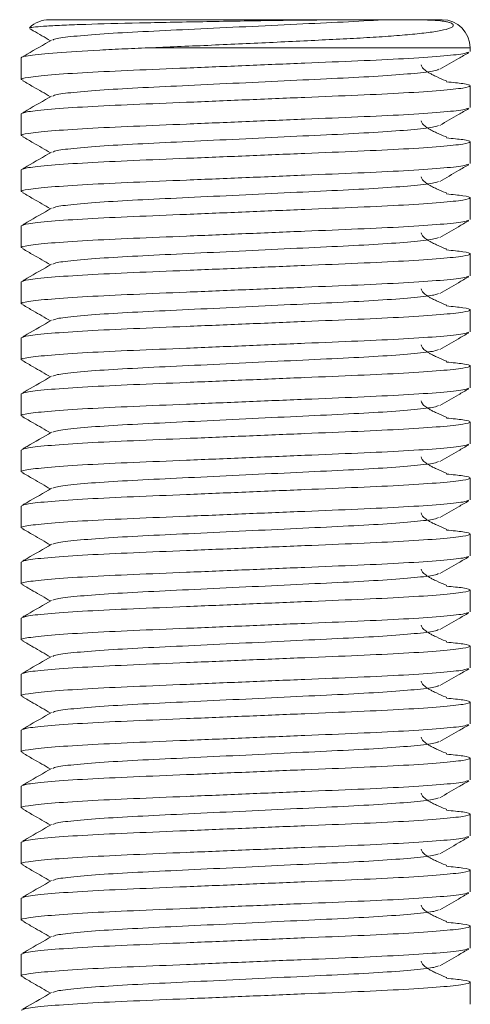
# Model space of a CAD drawing. Header units: millimetres. Extents: x 8 to 270, y 10 to 208.
# Tile 6 of 14: x 107.22 to 110.43, y 122.24 to 129.27. Entities that reach past the tile are written whole.
import ezdxf

# ---------------------------------------------------------------- set-up
doc = ezdxf.new("R2010")
doc.units = ezdxf.units.MM

msp = doc.modelspace()

# ---------------------------------------------------------------- linework, layer by layer
at = {"color": 7, "linetype": 'Continuous', "lineweight": 15}
for p, q in [((107.4311, 129.2661), (109.7161, 129.2661)), ((109.9258, 129.2661), (110.2311, 129.2661)), ((110.4311, 129.0386), (110.4311, 129.0661)), ((107.2311, 128.9939), (107.2311, 128.8386)), ((110.4311, 128.6386), (110.4311, 128.7939)), ((107.2311, 128.5939), (107.2311, 128.4386)), ((110.4311, 128.2386), (110.4311, 128.3939)), ((107.2311, 128.1939), (107.2311, 128.0386)), ((110.4311, 127.8386), (110.4311, 127.9939)), ((107.2311, 127.7939), (107.2311, 127.6386)), ((110.4311, 127.4386), (110.4311, 127.5939)), ((107.2311, 127.3939), (107.2311, 127.2386)), ((110.4311, 127.0386), (110.4311, 127.1939)), ((107.2311, 126.9939), (107.2311, 126.8386)), ((110.4311, 126.6386), (110.4311, 126.7939)), ((107.2311, 126.5939), (107.2311, 126.4386)), ((110.4311, 126.2386), (110.4311, 126.3939)), ((107.2311, 126.1939), (107.2311, 126.0386)), ((110.4311, 125.8386), (110.4311, 125.9939)), ((107.2311, 125.7939), (107.2311, 125.6386)), ((110.4311, 125.4386), (110.4311, 125.5939)), ((107.2311, 125.3939), (107.2311, 125.2386)), ((110.4311, 125.0386), (110.4311, 125.1939)), ((107.2311, 124.9939), (107.2311, 124.8386)), ((110.4311, 124.6386), (110.4311, 124.7939)), ((107.2311, 124.5939), (107.2311, 124.4386)), ((110.4311, 124.2386), (110.4311, 124.3939)), ((107.2311, 124.1939), (107.2311, 124.0386)), ((110.4311, 123.8386), (110.4311, 123.9939)), ((107.2311, 123.7939), (107.2311, 123.6386)), ((110.4311, 123.4386), (110.4311, 123.5939)), ((107.2311, 123.3939), (107.2311, 123.2386)), ((110.4311, 123.0386), (110.4311, 123.1939)), ((107.2311, 122.9939), (107.2311, 122.8386)), ((110.4311, 122.6386), (110.4311, 122.7939)), ((107.2311, 122.5939), (107.2311, 122.4386)), ((110.4311, 122.2386), (110.4311, 122.3939))]:
    msp.add_line(p, q, dxfattribs=at)
at = {"color": 8, "linetype": 'Continuous', "lineweight": 15}
msp.add_line((110.4311, 129.0661), (108.1641, 129.0661), dxfattribs=at)
at = {"color": 7, "linetype": 'Continuous', "lineweight": 15}
for centre, start, end in [((107.4311, 129.0661), 90, 134.66033), ((110.2311, 129.0661), 0, 90)]:
    msp.add_arc(centre, 0.2, start, end, dxfattribs=at)
for points, knots in [([(109.7161, 129.2661), (109.6094, 129.2657), (109.3961, 129.2649), (108.9789, 129.2598), (108.5197, 129.252), (108.0592, 129.2432), (107.7345, 129.2349), (107.5299, 129.2269), (107.4082, 129.2205), (107.3277, 129.214), (107.2893, 129.2091), (107.2918, 129.2064), (107.2924, 129.2057)], [0, 0, 0, 0, 0.121331, 0.242456, 0.384444, 0.527695, 0.672447, 0.747211, 0.824143, 0.898902, 0.975815, 1, 1, 1, 1]), ([(107.292, 129.2014), (107.3002, 129.1967), (107.3493, 129.1684), (107.3983, 129.1399), (107.4393, 129.1162)], [0, 0, 0, 0, 0.1655248, 1, 1, 1, 1]), ([(109.8196, 129.2661), (109.8158, 129.2658), (109.7284, 129.2601), (109.5327, 129.2496), (109.1967, 129.2339), (108.8311, 129.2162), (108.4656, 129.1986), (108.1295, 129.1829), (107.8393, 129.1672), (107.6168, 129.1496), (107.4806, 129.1335), (107.4633, 129.1245), (107.4562, 129.1208)], [0, 0, 0, 0, 0.005121, 0.117504, 0.229887, 0.346253, 0.462618, 0.575001, 0.687385, 0.80375, 0.920115, 1, 1, 1, 1]), ([(108.1641, 129.0661), (108.2317, 129.0689), (108.3009, 129.0718), (108.4423, 129.0779), (108.5149, 129.081), (108.7346, 129.0907), (108.8812, 129.0973), (109.1012, 129.1077), (109.1741, 129.1112), (109.3154, 129.1181), (109.3844, 129.1216), (109.519, 129.1285), (109.585, 129.1319), (109.7104, 129.1388), (109.77, 129.1424), (109.8825, 129.1502), (109.9358, 129.1543), (110.0331, 129.163), (110.0773, 129.1676), (110.1568, 129.1773), (110.192, 129.1826), (110.2508, 129.1939), (110.2747, 129.2), (110.2997, 129.211), (110.3063, 129.215), (110.3112, 129.2225), (110.3123, 129.2252), (110.3104, 129.23), (110.3098, 129.2311), (110.3078, 129.2336), (110.3066, 129.2351), (110.3021, 129.2383), (110.3, 129.2395), (110.2959, 129.2417), (110.294, 129.2426), (110.2889, 129.2447), (110.2861, 129.2457), (110.2728, 129.25), (110.2647, 129.2516), (110.2481, 129.2546), (110.24, 129.2557), (110.2156, 129.2587), (110.199, 129.26), (110.1465, 129.2633), (110.1081, 129.2644), (110.0231, 129.2658), (109.9766, 129.2661), (109.9258, 129.2661)], [0, 0, 0, 0, 0.0625, 0.0625, 0.125, 0.125, 0.25, 0.25, 0.3125, 0.3125, 0.375, 0.375, 0.4375, 0.4375, 0.5, 0.5, 0.5625, 0.5625, 0.625, 0.625, 0.6875, 0.6875, 0.75, 0.75, 0.78125, 0.78125, 0.796875, 0.796875, 0.800781, 0.800781, 0.804688, 0.804688, 0.806641, 0.806641, 0.808594, 0.808594, 0.8125, 0.8125, 0.828125, 0.828125, 0.84375, 0.84375, 0.875, 0.875, 0.9375, 0.9375, 1, 1, 1, 1]), ([(108.1641, 129.0661), (108.1303, 129.0647), (108.0972, 129.0633), (108.0329, 129.0606), (108.0016, 129.0593), (107.9084, 129.0552), (107.848, 129.0524), (107.6752, 129.0434), (107.5714, 129.037), (107.4022, 129.024), (107.3369, 129.0175), (107.2514, 129.005), (107.2311, 128.9991), (107.2311, 128.9939)], [0, 0, 0, 0, 0.0625, 0.0625, 0.125, 0.125, 0.25, 0.25, 0.5, 0.5, 0.75, 0.75, 1, 1, 1, 1]), ([(107.4469, 129.1207), (107.3891, 129.0871), (107.3208, 129.0476), (107.2525, 129.0081), (107.2421, 129.0021)], [0, 0, 0, 0, 0.847733, 1, 1, 1, 1]), ([(110.4189, 129.0349), (110.4103, 129.0309), (110.3902, 129.0216), (110.231, 129.0052), (109.9743, 128.9876), (109.6398, 128.9719), (109.2525, 128.9562), (108.8311, 128.9386), (108.4098, 128.9209), (108.0222, 128.9052), (107.6889, 128.8895), (107.4275, 128.8719), (107.2726, 128.8542), (107.2133, 128.8425), (107.2394, 128.8358), (107.2448, 128.8345)], [0, 0, 0, 0, 0.0627683, 0.1473532, 0.231938, 0.3136314, 0.3953248, 0.4799097, 0.5644945, 0.6461879, 0.7278813, 0.8124662, 0.897051, 0.9787444, 1, 1, 1, 1]), ([(110.2153, 128.9118), (110.2594, 128.9374), (110.328, 128.9771), (110.3966, 129.0168), (110.4212, 129.031)], [0, 0, 0, 0, 0.642507, 1, 1, 1, 1]), ([(110.2657, 128.8271), (110.2621, 128.8285), (110.2394, 128.8374), (110.2042, 128.8526), (110.1653, 128.8716), (110.1421, 128.8842), (110.1227, 128.8964), (110.1073, 128.9078), (110.0962, 128.9183), (110.0853, 128.9322), (110.0839, 128.9394), (110.083, 128.9444)], [0, 0, 0, 0, 0.045172, 0.291315, 0.388118, 0.471827, 0.547519, 0.621378, 0.699539, 0.786839, 1, 1, 1, 1]), ([(110.2065, 128.9118), (110.1994, 128.9081), (110.182, 128.899), (110.0455, 128.8829), (109.8229, 128.8652), (109.5327, 128.8496), (109.1967, 128.8339), (108.8311, 128.8162), (108.4656, 128.7986), (108.1295, 128.7829), (107.8393, 128.7672), (107.6168, 128.7496), (107.4806, 128.7335), (107.4633, 128.7245), (107.4562, 128.7208)], [0, 0, 0, 0, 0.0620247, 0.1509355, 0.2398463, 0.3257146, 0.411583, 0.5004938, 0.5894045, 0.6752729, 0.7611412, 0.850052, 0.9389628, 1, 1, 1, 1]), ([(107.2311, 128.5939), (107.2414, 128.5991), (107.2623, 128.6096), (107.4303, 128.6272), (107.6882, 128.6449), (108.0223, 128.6606), (108.4098, 128.6762), (108.8311, 128.6939), (109.2524, 128.7115), (109.64, 128.7272), (109.9737, 128.7429), (110.2331, 128.7606), (110.3956, 128.7782), (110.4467, 128.7939), (110.4075, 128.808), (110.3062, 128.818), (110.2631, 128.8222)], [0, 0, 0, 0, 0.071679, 0.145895, 0.22011, 0.291789, 0.363468, 0.437684, 0.5119, 0.583579, 0.655258, 0.729473, 0.803689, 0.875368, 0.947047, 1, 1, 1, 1]), ([(107.2424, 128.8302), (107.267, 128.8159), (107.3327, 128.7779), (107.3983, 128.7399), (107.4393, 128.7162)], [0, 0, 0, 0, 0.376089, 1, 1, 1, 1]), ([(107.4469, 128.7207), (107.3891, 128.6871), (107.3208, 128.6476), (107.2525, 128.6081), (107.2421, 128.6021)], [0, 0, 0, 0, 0.847733, 1, 1, 1, 1]), ([(110.4189, 128.6349), (110.4103, 128.6309), (110.3902, 128.6216), (110.231, 128.6052), (109.9743, 128.5876), (109.6398, 128.5719), (109.2525, 128.5562), (108.8311, 128.5386), (108.4098, 128.5209), (108.0222, 128.5052), (107.6889, 128.4895), (107.4275, 128.4719), (107.2726, 128.4542), (107.2133, 128.4425), (107.2394, 128.4358), (107.2448, 128.4345)], [0, 0, 0, 0, 0.062768, 0.147353, 0.231938, 0.313631, 0.395325, 0.47991, 0.564494, 0.646188, 0.727881, 0.812466, 0.897051, 0.978744, 1, 1, 1, 1]), ([(110.2153, 128.5118), (110.2594, 128.5374), (110.328, 128.5771), (110.3966, 128.6168), (110.4212, 128.631)], [0, 0, 0, 0, 0.642507, 1, 1, 1, 1]), ([(110.2065, 128.5118), (110.1994, 128.5081), (110.182, 128.499), (110.0455, 128.4829), (109.8229, 128.4652), (109.5327, 128.4496), (109.1967, 128.4339), (108.8311, 128.4162), (108.4656, 128.3986), (108.1295, 128.3829), (107.8393, 128.3672), (107.6168, 128.3496), (107.4806, 128.3335), (107.4633, 128.3245), (107.4562, 128.3208)], [0, 0, 0, 0, 0.062025, 0.150936, 0.239846, 0.325715, 0.411583, 0.500494, 0.589405, 0.675273, 0.761141, 0.850052, 0.938963, 1, 1, 1, 1]), ([(110.2657, 128.4271), (110.2621, 128.4285), (110.2394, 128.4374), (110.2042, 128.4526), (110.1653, 128.4716), (110.1421, 128.4842), (110.1227, 128.4964), (110.1073, 128.5078), (110.0962, 128.5183), (110.0853, 128.5322), (110.0839, 128.5394), (110.083, 128.5444)], [0, 0, 0, 0, 0.045172, 0.291315, 0.388118, 0.471827, 0.547519, 0.621378, 0.699539, 0.786839, 1, 1, 1, 1]), ([(107.2424, 128.4302), (107.267, 128.4159), (107.3327, 128.3779), (107.3983, 128.3399), (107.4393, 128.3162)], [0, 0, 0, 0, 0.376089, 1, 1, 1, 1]), ([(107.2311, 128.1939), (107.2414, 128.1991), (107.2623, 128.2096), (107.4303, 128.2272), (107.6882, 128.2449), (108.0223, 128.2606), (108.4098, 128.2762), (108.8311, 128.2939), (109.2524, 128.3115), (109.64, 128.3272), (109.9737, 128.3429), (110.2331, 128.3606), (110.3956, 128.3782), (110.4467, 128.3939), (110.4075, 128.408), (110.3062, 128.418), (110.2631, 128.4222)], [0, 0, 0, 0, 0.071679, 0.145895, 0.22011, 0.291789, 0.363468, 0.437684, 0.5119, 0.583579, 0.655258, 0.729473, 0.803689, 0.875368, 0.947047, 1, 1, 1, 1]), ([(107.4469, 128.3207), (107.3891, 128.2871), (107.3208, 128.2476), (107.2525, 128.2081), (107.2421, 128.2021)], [0, 0, 0, 0, 0.847733, 1, 1, 1, 1]), ([(110.4189, 128.2349), (110.4103, 128.2309), (110.3902, 128.2216), (110.231, 128.2052), (109.9743, 128.1876), (109.6398, 128.1719), (109.2525, 128.1562), (108.8311, 128.1386), (108.4098, 128.1209), (108.0222, 128.1052), (107.6889, 128.0895), (107.4275, 128.0719), (107.2726, 128.0542), (107.2133, 128.0425), (107.2394, 128.0358), (107.2448, 128.0345)], [0, 0, 0, 0, 0.062768, 0.147353, 0.231938, 0.313631, 0.395325, 0.47991, 0.564494, 0.646188, 0.727881, 0.812466, 0.897051, 0.978744, 1, 1, 1, 1]), ([(110.2153, 128.1118), (110.2594, 128.1374), (110.328, 128.1771), (110.3966, 128.2168), (110.4212, 128.231)], [0, 0, 0, 0, 0.642507, 1, 1, 1, 1]), ([(110.2065, 128.1118), (110.1994, 128.1081), (110.182, 128.099), (110.0455, 128.0829), (109.8229, 128.0652), (109.5327, 128.0496), (109.1967, 128.0339), (108.8311, 128.0162), (108.4656, 127.9986), (108.1295, 127.9829), (107.8393, 127.9672), (107.6168, 127.9496), (107.4806, 127.9335), (107.4633, 127.9245), (107.4562, 127.9208)], [0, 0, 0, 0, 0.062025, 0.150936, 0.239846, 0.325715, 0.411583, 0.500494, 0.589405, 0.675273, 0.761141, 0.850052, 0.938963, 1, 1, 1, 1]), ([(110.2657, 128.0271), (110.2621, 128.0285), (110.2394, 128.0374), (110.2042, 128.0526), (110.1653, 128.0716), (110.1421, 128.0842), (110.1227, 128.0964), (110.1073, 128.1078), (110.0962, 128.1183), (110.0853, 128.1322), (110.0839, 128.1394), (110.083, 128.1444)], [0, 0, 0, 0, 0.045172, 0.291315, 0.388118, 0.471827, 0.547519, 0.621378, 0.699539, 0.786839, 1, 1, 1, 1]), ([(107.2311, 127.7939), (107.2414, 127.7991), (107.2623, 127.8096), (107.4303, 127.8272), (107.6882, 127.8449), (108.0223, 127.8606), (108.4098, 127.8762), (108.8311, 127.8939), (109.2524, 127.9115), (109.64, 127.9272), (109.9737, 127.9429), (110.2331, 127.9606), (110.3956, 127.9782), (110.4467, 127.9939), (110.4075, 128.008), (110.3062, 128.018), (110.2631, 128.0222)], [0, 0, 0, 0, 0.071679, 0.145895, 0.22011, 0.291789, 0.363468, 0.437684, 0.5119, 0.583579, 0.655258, 0.729473, 0.803689, 0.875368, 0.947047, 1, 1, 1, 1]), ([(107.2424, 128.0302), (107.267, 128.0159), (107.3327, 127.9779), (107.3983, 127.9399), (107.4393, 127.9162)], [0, 0, 0, 0, 0.376089, 1, 1, 1, 1]), ([(107.4469, 127.9207), (107.3891, 127.8871), (107.3208, 127.8476), (107.2525, 127.8081), (107.2421, 127.8021)], [0, 0, 0, 0, 0.847733, 1, 1, 1, 1]), ([(110.4189, 127.8349), (110.4103, 127.8309), (110.3902, 127.8216), (110.231, 127.8052), (109.9743, 127.7876), (109.6398, 127.7719), (109.2525, 127.7562), (108.8311, 127.7386), (108.4098, 127.7209), (108.0222, 127.7052), (107.6889, 127.6895), (107.4275, 127.6719), (107.2726, 127.6542), (107.2133, 127.6425), (107.2394, 127.6358), (107.2448, 127.6345)], [0, 0, 0, 0, 0.062768, 0.147353, 0.231938, 0.313631, 0.395325, 0.47991, 0.564494, 0.646188, 0.727881, 0.812466, 0.897051, 0.978744, 1, 1, 1, 1]), ([(110.2153, 127.7118), (110.2594, 127.7374), (110.328, 127.7771), (110.3966, 127.8168), (110.4212, 127.831)], [0, 0, 0, 0, 0.642507, 1, 1, 1, 1]), ([(110.2657, 127.6271), (110.2621, 127.6285), (110.2394, 127.6374), (110.2042, 127.6526), (110.1653, 127.6716), (110.1421, 127.6842), (110.1227, 127.6964), (110.1073, 127.7078), (110.0962, 127.7183), (110.0853, 127.7322), (110.0839, 127.7394), (110.083, 127.7444)], [0, 0, 0, 0, 0.045172, 0.291315, 0.388118, 0.471827, 0.547519, 0.621378, 0.699539, 0.786839, 1, 1, 1, 1]), ([(110.2065, 127.7118), (110.1994, 127.7081), (110.182, 127.699), (110.0455, 127.6829), (109.8229, 127.6652), (109.5327, 127.6496), (109.1967, 127.6339), (108.8311, 127.6162), (108.4656, 127.5986), (108.1295, 127.5829), (107.8393, 127.5672), (107.6168, 127.5496), (107.4806, 127.5335), (107.4633, 127.5245), (107.4562, 127.5208)], [0, 0, 0, 0, 0.062025, 0.150936, 0.239846, 0.325715, 0.411583, 0.500494, 0.589405, 0.675273, 0.761141, 0.850052, 0.938963, 1, 1, 1, 1]), ([(107.2311, 127.3939), (107.2414, 127.3991), (107.2623, 127.4096), (107.4303, 127.4272), (107.6882, 127.4449), (108.0223, 127.4606), (108.4098, 127.4762), (108.8311, 127.4939), (109.2524, 127.5115), (109.64, 127.5272), (109.9737, 127.5429), (110.2331, 127.5606), (110.3956, 127.5782), (110.4467, 127.5939), (110.4075, 127.608), (110.3062, 127.618), (110.2631, 127.6222)], [0, 0, 0, 0, 0.0716789, 0.1458947, 0.2201105, 0.2917893, 0.3634682, 0.437684, 0.5118998, 0.5835787, 0.6552575, 0.7294733, 0.8036891, 0.875368, 0.9470468, 1, 1, 1, 1]), ([(107.2424, 127.6302), (107.267, 127.6159), (107.3327, 127.5779), (107.3983, 127.5399), (107.4393, 127.5162)], [0, 0, 0, 0, 0.376089, 1, 1, 1, 1]), ([(107.4469, 127.5207), (107.3891, 127.4871), (107.3208, 127.4476), (107.2525, 127.4081), (107.2421, 127.4021)], [0, 0, 0, 0, 0.847733, 1, 1, 1, 1]), ([(110.4189, 127.4349), (110.4103, 127.4309), (110.3902, 127.4216), (110.231, 127.4052), (109.9743, 127.3876), (109.6398, 127.3719), (109.2525, 127.3562), (108.8311, 127.3386), (108.4098, 127.3209), (108.0222, 127.3052), (107.6889, 127.2895), (107.4275, 127.2719), (107.2726, 127.2542), (107.2133, 127.2425), (107.2394, 127.2358), (107.2448, 127.2345)], [0, 0, 0, 0, 0.062768, 0.147353, 0.231938, 0.313631, 0.395325, 0.47991, 0.564494, 0.646188, 0.727881, 0.812466, 0.897051, 0.978744, 1, 1, 1, 1]), ([(110.2153, 127.3118), (110.2594, 127.3374), (110.328, 127.3771), (110.3966, 127.4168), (110.4212, 127.431)], [0, 0, 0, 0, 0.642507, 1, 1, 1, 1]), ([(110.2065, 127.3118), (110.1994, 127.3081), (110.182, 127.299), (110.0455, 127.2829), (109.8229, 127.2652), (109.5327, 127.2496), (109.1967, 127.2339), (108.8311, 127.2162), (108.4656, 127.1986), (108.1295, 127.1829), (107.8393, 127.1672), (107.6168, 127.1496), (107.4806, 127.1335), (107.4633, 127.1245), (107.4562, 127.1208)], [0, 0, 0, 0, 0.0620247, 0.1509355, 0.2398463, 0.3257146, 0.411583, 0.5004938, 0.5894045, 0.6752729, 0.7611412, 0.850052, 0.9389628, 1, 1, 1, 1]), ([(110.2657, 127.2271), (110.2621, 127.2285), (110.2394, 127.2374), (110.2042, 127.2526), (110.1653, 127.2716), (110.1421, 127.2842), (110.1227, 127.2964), (110.1073, 127.3078), (110.0962, 127.3183), (110.0853, 127.3322), (110.0839, 127.3394), (110.083, 127.3444)], [0, 0, 0, 0, 0.045172, 0.291315, 0.388118, 0.471827, 0.547519, 0.621378, 0.699539, 0.786839, 1, 1, 1, 1]), ([(107.2311, 126.9939), (107.2414, 126.9991), (107.2623, 127.0096), (107.4303, 127.0272), (107.6882, 127.0449), (108.0223, 127.0606), (108.4098, 127.0762), (108.8311, 127.0939), (109.2524, 127.1115), (109.64, 127.1272), (109.9737, 127.1429), (110.2331, 127.1606), (110.3956, 127.1782), (110.4467, 127.1939), (110.4075, 127.208), (110.3062, 127.218), (110.2631, 127.2222)], [0, 0, 0, 0, 0.071679, 0.145895, 0.22011, 0.291789, 0.363468, 0.437684, 0.5119, 0.583579, 0.655258, 0.729473, 0.803689, 0.875368, 0.947047, 1, 1, 1, 1]), ([(107.2424, 127.2302), (107.267, 127.2159), (107.3327, 127.1779), (107.3983, 127.1399), (107.4393, 127.1162)], [0, 0, 0, 0, 0.376089, 1, 1, 1, 1]), ([(107.4469, 127.1207), (107.3891, 127.0871), (107.3208, 127.0476), (107.2525, 127.0081), (107.2421, 127.0021)], [0, 0, 0, 0, 0.847733, 1, 1, 1, 1]), ([(110.4189, 127.0349), (110.4103, 127.0309), (110.3902, 127.0216), (110.231, 127.0052), (109.9743, 126.9876), (109.6398, 126.9719), (109.2525, 126.9562), (108.8311, 126.9386), (108.4098, 126.9209), (108.0222, 126.9052), (107.6889, 126.8895), (107.4275, 126.8719), (107.2726, 126.8542), (107.2133, 126.8425), (107.2394, 126.8358), (107.2448, 126.8345)], [0, 0, 0, 0, 0.0627683, 0.1473532, 0.231938, 0.3136314, 0.3953248, 0.4799097, 0.5644945, 0.6461879, 0.7278813, 0.8124662, 0.897051, 0.9787444, 1, 1, 1, 1]), ([(110.2153, 126.9118), (110.2594, 126.9374), (110.328, 126.9771), (110.3966, 127.0168), (110.4212, 127.031)], [0, 0, 0, 0, 0.642507, 1, 1, 1, 1]), ([(110.2065, 126.9118), (110.1994, 126.9081), (110.182, 126.899), (110.0455, 126.8829), (109.8229, 126.8652), (109.5327, 126.8496), (109.1967, 126.8339), (108.8311, 126.8162), (108.4656, 126.7986), (108.1295, 126.7829), (107.8393, 126.7672), (107.6168, 126.7496), (107.4806, 126.7335), (107.4633, 126.7245), (107.4562, 126.7208)], [0, 0, 0, 0, 0.062025, 0.150936, 0.239846, 0.325715, 0.411583, 0.500494, 0.589405, 0.675273, 0.761141, 0.850052, 0.938963, 1, 1, 1, 1]), ([(110.2657, 126.8271), (110.2621, 126.8285), (110.2394, 126.8374), (110.2042, 126.8526), (110.1653, 126.8716), (110.1421, 126.8842), (110.1227, 126.8964), (110.1073, 126.9078), (110.0962, 126.9183), (110.0853, 126.9322), (110.0839, 126.9394), (110.083, 126.9444)], [0, 0, 0, 0, 0.045172, 0.291315, 0.388118, 0.471827, 0.547519, 0.621378, 0.699539, 0.786839, 1, 1, 1, 1]), ([(107.2311, 126.5939), (107.2414, 126.5991), (107.2623, 126.6096), (107.4303, 126.6272), (107.6882, 126.6449), (108.0223, 126.6606), (108.4098, 126.6762), (108.8311, 126.6939), (109.2524, 126.7115), (109.64, 126.7272), (109.9737, 126.7429), (110.2331, 126.7606), (110.3956, 126.7782), (110.4467, 126.7939), (110.4075, 126.808), (110.3062, 126.818), (110.2631, 126.8222)], [0, 0, 0, 0, 0.071679, 0.145895, 0.22011, 0.291789, 0.363468, 0.437684, 0.5119, 0.583579, 0.655258, 0.729473, 0.803689, 0.875368, 0.947047, 1, 1, 1, 1]), ([(107.2424, 126.8302), (107.267, 126.8159), (107.3327, 126.7779), (107.3983, 126.7399), (107.4393, 126.7162)], [0, 0, 0, 0, 0.376089, 1, 1, 1, 1]), ([(107.4469, 126.7207), (107.3891, 126.6871), (107.3208, 126.6476), (107.2525, 126.6081), (107.2421, 126.6021)], [0, 0, 0, 0, 0.847733, 1, 1, 1, 1]), ([(110.4189, 126.6349), (110.4103, 126.6309), (110.3902, 126.6216), (110.231, 126.6052), (109.9743, 126.5876), (109.6398, 126.5719), (109.2525, 126.5562), (108.8311, 126.5386), (108.4098, 126.5209), (108.0222, 126.5052), (107.6889, 126.4895), (107.4275, 126.4719), (107.2726, 126.4542), (107.2133, 126.4425), (107.2394, 126.4358), (107.2448, 126.4345)], [0, 0, 0, 0, 0.062768, 0.147353, 0.231938, 0.313631, 0.395325, 0.47991, 0.564494, 0.646188, 0.727881, 0.812466, 0.897051, 0.978744, 1, 1, 1, 1]), ([(110.2153, 126.5118), (110.2594, 126.5374), (110.328, 126.5771), (110.3966, 126.6168), (110.4212, 126.631)], [0, 0, 0, 0, 0.642507, 1, 1, 1, 1]), ([(110.2657, 126.4271), (110.2621, 126.4285), (110.2394, 126.4374), (110.2042, 126.4526), (110.1653, 126.4716), (110.1421, 126.4842), (110.1227, 126.4964), (110.1073, 126.5078), (110.0962, 126.5183), (110.0853, 126.5322), (110.0839, 126.5394), (110.083, 126.5444)], [0, 0, 0, 0, 0.0451725, 0.2913151, 0.3881184, 0.4718269, 0.547519, 0.6213782, 0.6995386, 0.786839, 1, 1, 1, 1]), ([(110.2065, 126.5118), (110.1994, 126.5081), (110.182, 126.499), (110.0455, 126.4829), (109.8229, 126.4652), (109.5327, 126.4496), (109.1967, 126.4339), (108.8311, 126.4162), (108.4656, 126.3986), (108.1295, 126.3829), (107.8393, 126.3672), (107.6168, 126.3496), (107.4806, 126.3335), (107.4633, 126.3245), (107.4562, 126.3208)], [0, 0, 0, 0, 0.062025, 0.150936, 0.239846, 0.325715, 0.411583, 0.500494, 0.589405, 0.675273, 0.761141, 0.850052, 0.938963, 1, 1, 1, 1]), ([(107.2311, 126.1939), (107.2414, 126.1991), (107.2623, 126.2096), (107.4303, 126.2272), (107.6882, 126.2449), (108.0223, 126.2606), (108.4098, 126.2762), (108.8311, 126.2939), (109.2524, 126.3115), (109.64, 126.3272), (109.9737, 126.3429), (110.2331, 126.3606), (110.3956, 126.3782), (110.4467, 126.3939), (110.4075, 126.408), (110.3062, 126.418), (110.2631, 126.4222)], [0, 0, 0, 0, 0.071679, 0.145895, 0.22011, 0.291789, 0.363468, 0.437684, 0.5119, 0.583579, 0.655258, 0.729473, 0.803689, 0.875368, 0.947047, 1, 1, 1, 1]), ([(107.2424, 126.4302), (107.267, 126.4159), (107.3327, 126.3779), (107.3983, 126.3399), (107.4393, 126.3162)], [0, 0, 0, 0, 0.376089, 1, 1, 1, 1]), ([(107.4469, 126.3207), (107.3891, 126.2871), (107.3208, 126.2476), (107.2525, 126.2081), (107.2421, 126.2021)], [0, 0, 0, 0, 0.847733, 1, 1, 1, 1]), ([(110.4189, 126.2349), (110.4103, 126.2309), (110.3902, 126.2216), (110.231, 126.2052), (109.9743, 126.1876), (109.6398, 126.1719), (109.2525, 126.1562), (108.8311, 126.1386), (108.4098, 126.1209), (108.0222, 126.1052), (107.6889, 126.0895), (107.4275, 126.0719), (107.2726, 126.0542), (107.2133, 126.0425), (107.2394, 126.0358), (107.2448, 126.0345)], [0, 0, 0, 0, 0.062768, 0.147353, 0.231938, 0.313631, 0.395325, 0.47991, 0.564494, 0.646188, 0.727881, 0.812466, 0.897051, 0.978744, 1, 1, 1, 1]), ([(110.2153, 126.1118), (110.2594, 126.1374), (110.328, 126.1771), (110.3966, 126.2168), (110.4212, 126.231)], [0, 0, 0, 0, 0.642507, 1, 1, 1, 1]), ([(110.2065, 126.1118), (110.1994, 126.1081), (110.182, 126.099), (110.0455, 126.0829), (109.8229, 126.0652), (109.5327, 126.0496), (109.1967, 126.0339), (108.8311, 126.0162), (108.4656, 125.9986), (108.1295, 125.9829), (107.8393, 125.9672), (107.6168, 125.9496), (107.4806, 125.9335), (107.4633, 125.9245), (107.4562, 125.9208)], [0, 0, 0, 0, 0.062025, 0.150936, 0.239846, 0.325715, 0.411583, 0.500494, 0.589405, 0.675273, 0.761141, 0.850052, 0.938963, 1, 1, 1, 1]), ([(110.2657, 126.0271), (110.2621, 126.0285), (110.2394, 126.0374), (110.2042, 126.0526), (110.1653, 126.0716), (110.1421, 126.0842), (110.1227, 126.0964), (110.1073, 126.1078), (110.0962, 126.1183), (110.0853, 126.1322), (110.0839, 126.1394), (110.083, 126.1444)], [0, 0, 0, 0, 0.045172, 0.291315, 0.388118, 0.471827, 0.547519, 0.621378, 0.699539, 0.786839, 1, 1, 1, 1]), ([(107.2311, 125.7939), (107.2414, 125.7991), (107.2623, 125.8096), (107.4303, 125.8272), (107.6882, 125.8449), (108.0223, 125.8606), (108.4098, 125.8762), (108.8311, 125.8939), (109.2524, 125.9115), (109.64, 125.9272), (109.9737, 125.9429), (110.2331, 125.9606), (110.3956, 125.9782), (110.4467, 125.9939), (110.4075, 126.008), (110.3062, 126.018), (110.2631, 126.0222)], [0, 0, 0, 0, 0.071679, 0.145895, 0.22011, 0.291789, 0.363468, 0.437684, 0.5119, 0.583579, 0.655258, 0.729473, 0.803689, 0.875368, 0.947047, 1, 1, 1, 1]), ([(107.2424, 126.0302), (107.267, 126.0159), (107.3327, 125.9779), (107.3983, 125.9399), (107.4393, 125.9162)], [0, 0, 0, 0, 0.376089, 1, 1, 1, 1]), ([(107.4469, 125.9207), (107.3891, 125.8871), (107.3208, 125.8476), (107.2525, 125.8081), (107.2421, 125.8021)], [0, 0, 0, 0, 0.847733, 1, 1, 1, 1]), ([(110.4189, 125.8349), (110.4103, 125.8309), (110.3902, 125.8216), (110.231, 125.8052), (109.9743, 125.7876), (109.6398, 125.7719), (109.2525, 125.7562), (108.8311, 125.7386), (108.4098, 125.7209), (108.0222, 125.7052), (107.6889, 125.6895), (107.4275, 125.6719), (107.2726, 125.6542), (107.2133, 125.6425), (107.2394, 125.6358), (107.2448, 125.6345)], [0, 0, 0, 0, 0.062768, 0.147353, 0.231938, 0.313631, 0.395325, 0.47991, 0.564494, 0.646188, 0.727881, 0.812466, 0.897051, 0.978744, 1, 1, 1, 1]), ([(110.2153, 125.7118), (110.2594, 125.7374), (110.328, 125.7771), (110.3966, 125.8168), (110.4212, 125.831)], [0, 0, 0, 0, 0.642507, 1, 1, 1, 1]), ([(110.2065, 125.7118), (110.1994, 125.7081), (110.182, 125.699), (110.0455, 125.6829), (109.8229, 125.6652), (109.5327, 125.6496), (109.1967, 125.6339), (108.8311, 125.6162), (108.4656, 125.5986), (108.1295, 125.5829), (107.8393, 125.5672), (107.6168, 125.5496), (107.4806, 125.5335), (107.4633, 125.5245), (107.4562, 125.5208)], [0, 0, 0, 0, 0.062025, 0.150936, 0.239846, 0.325715, 0.411583, 0.500494, 0.589405, 0.675273, 0.761141, 0.850052, 0.938963, 1, 1, 1, 1]), ([(110.2657, 125.6271), (110.2621, 125.6285), (110.2394, 125.6374), (110.2042, 125.6526), (110.1653, 125.6716), (110.1421, 125.6842), (110.1227, 125.6964), (110.1073, 125.7078), (110.0962, 125.7183), (110.0853, 125.7322), (110.0839, 125.7394), (110.083, 125.7444)], [0, 0, 0, 0, 0.0451725, 0.2913151, 0.3881184, 0.4718269, 0.547519, 0.6213782, 0.6995386, 0.786839, 1, 1, 1, 1]), ([(107.2311, 125.3939), (107.2414, 125.3991), (107.2623, 125.4096), (107.4303, 125.4272), (107.6882, 125.4449), (108.0223, 125.4606), (108.4098, 125.4762), (108.8311, 125.4939), (109.2524, 125.5115), (109.64, 125.5272), (109.9737, 125.5429), (110.2331, 125.5606), (110.3956, 125.5782), (110.4467, 125.5939), (110.4075, 125.608), (110.3062, 125.618), (110.2631, 125.6222)], [0, 0, 0, 0, 0.071679, 0.145895, 0.22011, 0.291789, 0.363468, 0.437684, 0.5119, 0.583579, 0.655258, 0.729473, 0.803689, 0.875368, 0.947047, 1, 1, 1, 1]), ([(107.2424, 125.6302), (107.267, 125.6159), (107.3327, 125.5779), (107.3983, 125.5399), (107.4393, 125.5162)], [0, 0, 0, 0, 0.376089, 1, 1, 1, 1]), ([(107.4469, 125.5207), (107.3891, 125.4871), (107.3208, 125.4476), (107.2525, 125.4081), (107.2421, 125.4021)], [0, 0, 0, 0, 0.847733, 1, 1, 1, 1]), ([(110.4189, 125.4349), (110.4103, 125.4309), (110.3902, 125.4216), (110.231, 125.4052), (109.9743, 125.3876), (109.6398, 125.3719), (109.2525, 125.3562), (108.8311, 125.3386), (108.4098, 125.3209), (108.0222, 125.3052), (107.6889, 125.2895), (107.4275, 125.2719), (107.2726, 125.2542), (107.2133, 125.2425), (107.2394, 125.2358), (107.2448, 125.2345)], [0, 0, 0, 0, 0.062768, 0.147353, 0.231938, 0.313631, 0.395325, 0.47991, 0.564494, 0.646188, 0.727881, 0.812466, 0.897051, 0.978744, 1, 1, 1, 1]), ([(110.2153, 125.3118), (110.2594, 125.3374), (110.328, 125.3771), (110.3966, 125.4168), (110.4212, 125.431)], [0, 0, 0, 0, 0.642507, 1, 1, 1, 1]), ([(110.2657, 125.2271), (110.2621, 125.2285), (110.2394, 125.2374), (110.2042, 125.2526), (110.1653, 125.2716), (110.1421, 125.2842), (110.1227, 125.2964), (110.1073, 125.3078), (110.0962, 125.3183), (110.0853, 125.3322), (110.0839, 125.3394), (110.083, 125.3444)], [0, 0, 0, 0, 0.045172, 0.291315, 0.388118, 0.471827, 0.547519, 0.621378, 0.699539, 0.786839, 1, 1, 1, 1]), ([(110.2065, 125.3118), (110.1994, 125.3081), (110.182, 125.299), (110.0455, 125.2829), (109.8229, 125.2652), (109.5327, 125.2496), (109.1967, 125.2339), (108.8311, 125.2162), (108.4656, 125.1986), (108.1295, 125.1829), (107.8393, 125.1672), (107.6168, 125.1496), (107.4806, 125.1335), (107.4633, 125.1245), (107.4562, 125.1208)], [0, 0, 0, 0, 0.062025, 0.150936, 0.239846, 0.325715, 0.411583, 0.500494, 0.589405, 0.675273, 0.761141, 0.850052, 0.938963, 1, 1, 1, 1]), ([(107.2311, 124.9939), (107.2414, 124.9991), (107.2623, 125.0096), (107.4303, 125.0272), (107.6882, 125.0449), (108.0223, 125.0606), (108.4098, 125.0762), (108.8311, 125.0939), (109.2524, 125.1115), (109.64, 125.1272), (109.9737, 125.1429), (110.2331, 125.1606), (110.3956, 125.1782), (110.4467, 125.1939), (110.4075, 125.208), (110.3062, 125.218), (110.2631, 125.2222)], [0, 0, 0, 0, 0.071679, 0.145895, 0.22011, 0.291789, 0.363468, 0.437684, 0.5119, 0.583579, 0.655258, 0.729473, 0.803689, 0.875368, 0.947047, 1, 1, 1, 1]), ([(107.2424, 125.2302), (107.267, 125.2159), (107.3327, 125.1779), (107.3983, 125.1399), (107.4393, 125.1162)], [0, 0, 0, 0, 0.376089, 1, 1, 1, 1]), ([(107.4469, 125.1207), (107.3891, 125.0871), (107.3208, 125.0476), (107.2525, 125.0081), (107.2421, 125.0021)], [0, 0, 0, 0, 0.847733, 1, 1, 1, 1]), ([(110.4189, 125.0349), (110.4103, 125.0309), (110.3902, 125.0216), (110.231, 125.0052), (109.9743, 124.9876), (109.6398, 124.9719), (109.2525, 124.9562), (108.8311, 124.9386), (108.4098, 124.9209), (108.0222, 124.9052), (107.6889, 124.8895), (107.4275, 124.8719), (107.2726, 124.8542), (107.2133, 124.8425), (107.2394, 124.8358), (107.2448, 124.8345)], [0, 0, 0, 0, 0.062768, 0.147353, 0.231938, 0.313631, 0.395325, 0.47991, 0.564494, 0.646188, 0.727881, 0.812466, 0.897051, 0.978744, 1, 1, 1, 1]), ([(110.2153, 124.9118), (110.2594, 124.9374), (110.328, 124.9771), (110.3966, 125.0168), (110.4212, 125.031)], [0, 0, 0, 0, 0.642507, 1, 1, 1, 1]), ([(110.2065, 124.9118), (110.1994, 124.9081), (110.182, 124.899), (110.0455, 124.8829), (109.8229, 124.8652), (109.5327, 124.8496), (109.1967, 124.8339), (108.8311, 124.8162), (108.4656, 124.7986), (108.1295, 124.7829), (107.8393, 124.7672), (107.6168, 124.7496), (107.4806, 124.7335), (107.4633, 124.7245), (107.4562, 124.7208)], [0, 0, 0, 0, 0.062025, 0.150936, 0.239846, 0.325715, 0.411583, 0.500494, 0.589405, 0.675273, 0.761141, 0.850052, 0.938963, 1, 1, 1, 1]), ([(110.2657, 124.8271), (110.2621, 124.8285), (110.2394, 124.8374), (110.2042, 124.8526), (110.1653, 124.8716), (110.1421, 124.8842), (110.1227, 124.8964), (110.1073, 124.9078), (110.0962, 124.9183), (110.0853, 124.9322), (110.0839, 124.9394), (110.083, 124.9444)], [0, 0, 0, 0, 0.045172, 0.291315, 0.388118, 0.471827, 0.547519, 0.621378, 0.699539, 0.786839, 1, 1, 1, 1]), ([(107.2311, 124.5939), (107.2414, 124.5991), (107.2623, 124.6096), (107.4303, 124.6272), (107.6882, 124.6449), (108.0223, 124.6606), (108.4098, 124.6762), (108.8311, 124.6939), (109.2524, 124.7115), (109.64, 124.7272), (109.9737, 124.7429), (110.2331, 124.7606), (110.3956, 124.7782), (110.4467, 124.7939), (110.4075, 124.808), (110.3062, 124.818), (110.2631, 124.8222)], [0, 0, 0, 0, 0.071679, 0.145895, 0.22011, 0.291789, 0.363468, 0.437684, 0.5119, 0.583579, 0.655258, 0.729473, 0.803689, 0.875368, 0.947047, 1, 1, 1, 1]), ([(107.2424, 124.8302), (107.267, 124.8159), (107.3327, 124.7779), (107.3983, 124.7399), (107.4393, 124.7162)], [0, 0, 0, 0, 0.376089, 1, 1, 1, 1]), ([(107.4469, 124.7207), (107.3891, 124.6871), (107.3208, 124.6476), (107.2525, 124.6081), (107.2421, 124.6021)], [0, 0, 0, 0, 0.8477331, 1, 1, 1, 1]), ([(110.4189, 124.6349), (110.4103, 124.6309), (110.3902, 124.6216), (110.231, 124.6052), (109.9743, 124.5876), (109.6398, 124.5719), (109.2525, 124.5562), (108.8311, 124.5386), (108.4098, 124.5209), (108.0222, 124.5052), (107.6889, 124.4895), (107.4275, 124.4719), (107.2726, 124.4542), (107.2133, 124.4425), (107.2394, 124.4358), (107.2448, 124.4345)], [0, 0, 0, 0, 0.062768, 0.147353, 0.231938, 0.313631, 0.395325, 0.47991, 0.564494, 0.646188, 0.727881, 0.812466, 0.897051, 0.978744, 1, 1, 1, 1]), ([(110.2153, 124.5118), (110.2594, 124.5374), (110.328, 124.5771), (110.3966, 124.6168), (110.4212, 124.631)], [0, 0, 0, 0, 0.642507, 1, 1, 1, 1]), ([(110.2065, 124.5118), (110.1994, 124.5081), (110.182, 124.499), (110.0455, 124.4829), (109.8229, 124.4652), (109.5327, 124.4496), (109.1967, 124.4339), (108.8311, 124.4162), (108.4656, 124.3986), (108.1295, 124.3829), (107.8393, 124.3672), (107.6168, 124.3496), (107.4806, 124.3335), (107.4633, 124.3245), (107.4562, 124.3208)], [0, 0, 0, 0, 0.062025, 0.150936, 0.239846, 0.325715, 0.411583, 0.500494, 0.589405, 0.675273, 0.761141, 0.850052, 0.938963, 1, 1, 1, 1]), ([(110.2657, 124.4271), (110.2621, 124.4285), (110.2394, 124.4374), (110.2042, 124.4526), (110.1653, 124.4716), (110.1421, 124.4842), (110.1227, 124.4964), (110.1073, 124.5078), (110.0962, 124.5183), (110.0853, 124.5322), (110.0839, 124.5394), (110.083, 124.5444)], [0, 0, 0, 0, 0.0451725, 0.2913151, 0.3881184, 0.4718269, 0.547519, 0.6213782, 0.6995386, 0.786839, 1, 1, 1, 1]), ([(107.2311, 124.1939), (107.2414, 124.1991), (107.2623, 124.2096), (107.4303, 124.2272), (107.6882, 124.2449), (108.0223, 124.2606), (108.4098, 124.2762), (108.8311, 124.2939), (109.2524, 124.3115), (109.64, 124.3272), (109.9737, 124.3429), (110.2331, 124.3606), (110.3956, 124.3782), (110.4467, 124.3939), (110.4075, 124.408), (110.3062, 124.418), (110.2631, 124.4222)], [0, 0, 0, 0, 0.071679, 0.145895, 0.22011, 0.291789, 0.363468, 0.437684, 0.5119, 0.583579, 0.655258, 0.729473, 0.803689, 0.875368, 0.947047, 1, 1, 1, 1]), ([(107.2424, 124.4302), (107.267, 124.4159), (107.3327, 124.3779), (107.3983, 124.3399), (107.4393, 124.3162)], [0, 0, 0, 0, 0.3760892, 1, 1, 1, 1]), ([(107.4469, 124.3207), (107.3891, 124.2871), (107.3208, 124.2476), (107.2525, 124.2081), (107.2421, 124.2021)], [0, 0, 0, 0, 0.847733, 1, 1, 1, 1]), ([(110.4189, 124.2349), (110.4103, 124.2309), (110.3902, 124.2216), (110.231, 124.2052), (109.9743, 124.1876), (109.6398, 124.1719), (109.2525, 124.1562), (108.8311, 124.1386), (108.4098, 124.1209), (108.0222, 124.1052), (107.6889, 124.0895), (107.4275, 124.0719), (107.2726, 124.0542), (107.2133, 124.0425), (107.2394, 124.0358), (107.2448, 124.0345)], [0, 0, 0, 0, 0.062768, 0.147353, 0.231938, 0.313631, 0.395325, 0.47991, 0.564494, 0.646188, 0.727881, 0.812466, 0.897051, 0.978744, 1, 1, 1, 1]), ([(110.2153, 124.1118), (110.2594, 124.1374), (110.328, 124.1771), (110.3966, 124.2168), (110.4212, 124.231)], [0, 0, 0, 0, 0.642507, 1, 1, 1, 1]), ([(110.2657, 124.0271), (110.2621, 124.0285), (110.2394, 124.0374), (110.2042, 124.0526), (110.1653, 124.0716), (110.1421, 124.0842), (110.1227, 124.0964), (110.1073, 124.1078), (110.0962, 124.1183), (110.0853, 124.1322), (110.0839, 124.1394), (110.083, 124.1444)], [0, 0, 0, 0, 0.045172, 0.291315, 0.388118, 0.471827, 0.547519, 0.621378, 0.699539, 0.786839, 1, 1, 1, 1]), ([(110.2065, 124.1118), (110.1994, 124.1081), (110.182, 124.099), (110.0455, 124.0829), (109.8229, 124.0652), (109.5327, 124.0496), (109.1967, 124.0339), (108.8311, 124.0162), (108.4656, 123.9986), (108.1295, 123.9829), (107.8393, 123.9672), (107.6168, 123.9496), (107.4806, 123.9335), (107.4633, 123.9245), (107.4562, 123.9208)], [0, 0, 0, 0, 0.062025, 0.150936, 0.239846, 0.325715, 0.411583, 0.500494, 0.589405, 0.675273, 0.761141, 0.850052, 0.938963, 1, 1, 1, 1]), ([(107.2311, 123.7939), (107.2414, 123.7991), (107.2623, 123.8096), (107.4303, 123.8272), (107.6882, 123.8449), (108.0223, 123.8606), (108.4098, 123.8762), (108.8311, 123.8939), (109.2524, 123.9115), (109.64, 123.9272), (109.9737, 123.9429), (110.2331, 123.9606), (110.3956, 123.9782), (110.4467, 123.9939), (110.4075, 124.008), (110.3062, 124.018), (110.2631, 124.0222)], [0, 0, 0, 0, 0.071679, 0.145895, 0.22011, 0.291789, 0.363468, 0.437684, 0.5119, 0.583579, 0.655258, 0.729473, 0.803689, 0.875368, 0.947047, 1, 1, 1, 1]), ([(107.2424, 124.0302), (107.267, 124.0159), (107.3327, 123.9779), (107.3983, 123.9399), (107.4393, 123.9162)], [0, 0, 0, 0, 0.376089, 1, 1, 1, 1]), ([(107.4469, 123.9207), (107.3891, 123.8871), (107.3208, 123.8476), (107.2525, 123.8081), (107.2421, 123.8021)], [0, 0, 0, 0, 0.847733, 1, 1, 1, 1]), ([(110.4189, 123.8349), (110.4103, 123.8309), (110.3902, 123.8216), (110.231, 123.8052), (109.9743, 123.7876), (109.6398, 123.7719), (109.2525, 123.7562), (108.8311, 123.7386), (108.4098, 123.7209), (108.0222, 123.7052), (107.6889, 123.6895), (107.4275, 123.6719), (107.2726, 123.6542), (107.2133, 123.6425), (107.2394, 123.6358), (107.2448, 123.6345)], [0, 0, 0, 0, 0.062768, 0.147353, 0.231938, 0.313631, 0.395325, 0.47991, 0.564494, 0.646188, 0.727881, 0.812466, 0.897051, 0.978744, 1, 1, 1, 1]), ([(110.2153, 123.7118), (110.2594, 123.7374), (110.328, 123.7771), (110.3966, 123.8168), (110.4212, 123.831)], [0, 0, 0, 0, 0.642507, 1, 1, 1, 1]), ([(110.2657, 123.6271), (110.2621, 123.6285), (110.2394, 123.6374), (110.2042, 123.6526), (110.1653, 123.6716), (110.1421, 123.6842), (110.1227, 123.6964), (110.1073, 123.7078), (110.0962, 123.7183), (110.0853, 123.7322), (110.0839, 123.7394), (110.083, 123.7444)], [0, 0, 0, 0, 0.045172, 0.291315, 0.388118, 0.471827, 0.547519, 0.621378, 0.699539, 0.786839, 1, 1, 1, 1]), ([(110.2065, 123.7118), (110.1994, 123.7081), (110.182, 123.699), (110.0455, 123.6829), (109.8229, 123.6652), (109.5327, 123.6496), (109.1967, 123.6339), (108.8311, 123.6162), (108.4656, 123.5986), (108.1295, 123.5829), (107.8393, 123.5672), (107.6168, 123.5496), (107.4806, 123.5335), (107.4633, 123.5245), (107.4562, 123.5208)], [0, 0, 0, 0, 0.062025, 0.150936, 0.239846, 0.325715, 0.411583, 0.500494, 0.589405, 0.675273, 0.761141, 0.850052, 0.938963, 1, 1, 1, 1]), ([(107.2311, 123.3939), (107.2414, 123.3991), (107.2623, 123.4096), (107.4303, 123.4272), (107.6882, 123.4449), (108.0223, 123.4606), (108.4098, 123.4762), (108.8311, 123.4939), (109.2524, 123.5115), (109.64, 123.5272), (109.9737, 123.5429), (110.2331, 123.5606), (110.3956, 123.5782), (110.4467, 123.5939), (110.4075, 123.608), (110.3062, 123.618), (110.2631, 123.6222)], [0, 0, 0, 0, 0.071679, 0.145895, 0.22011, 0.291789, 0.363468, 0.437684, 0.5119, 0.583579, 0.655258, 0.729473, 0.803689, 0.875368, 0.947047, 1, 1, 1, 1]), ([(107.2424, 123.6302), (107.267, 123.6159), (107.3327, 123.5779), (107.3983, 123.5399), (107.4393, 123.5162)], [0, 0, 0, 0, 0.376089, 1, 1, 1, 1]), ([(107.4469, 123.5207), (107.3891, 123.4871), (107.3208, 123.4476), (107.2525, 123.4081), (107.2421, 123.4021)], [0, 0, 0, 0, 0.847733, 1, 1, 1, 1]), ([(110.4189, 123.4349), (110.4103, 123.4309), (110.3902, 123.4216), (110.231, 123.4052), (109.9743, 123.3876), (109.6398, 123.3719), (109.2525, 123.3562), (108.8311, 123.3386), (108.4098, 123.3209), (108.0222, 123.3052), (107.6889, 123.2895), (107.4275, 123.2719), (107.2726, 123.2542), (107.2133, 123.2425), (107.2394, 123.2358), (107.2448, 123.2345)], [0, 0, 0, 0, 0.062768, 0.147353, 0.231938, 0.313631, 0.395325, 0.47991, 0.564494, 0.646188, 0.727881, 0.812466, 0.897051, 0.978744, 1, 1, 1, 1]), ([(110.2153, 123.3118), (110.2594, 123.3374), (110.328, 123.3771), (110.3966, 123.4168), (110.4212, 123.431)], [0, 0, 0, 0, 0.642507, 1, 1, 1, 1]), ([(110.2065, 123.3118), (110.1994, 123.3081), (110.182, 123.299), (110.0455, 123.2829), (109.8229, 123.2652), (109.5327, 123.2496), (109.1967, 123.2339), (108.8311, 123.2162), (108.4656, 123.1986), (108.1295, 123.1829), (107.8393, 123.1672), (107.6168, 123.1496), (107.4806, 123.1335), (107.4633, 123.1245), (107.4562, 123.1208)], [0, 0, 0, 0, 0.062025, 0.150936, 0.239846, 0.325715, 0.411583, 0.500494, 0.589405, 0.675273, 0.761141, 0.850052, 0.938963, 1, 1, 1, 1]), ([(110.2657, 123.2271), (110.2621, 123.2285), (110.2394, 123.2374), (110.2042, 123.2526), (110.1653, 123.2716), (110.1421, 123.2842), (110.1227, 123.2964), (110.1073, 123.3078), (110.0962, 123.3183), (110.0853, 123.3322), (110.0839, 123.3394), (110.083, 123.3444)], [0, 0, 0, 0, 0.045172, 0.291315, 0.388118, 0.471827, 0.547519, 0.621378, 0.699539, 0.786839, 1, 1, 1, 1]), ([(107.2424, 123.2302), (107.267, 123.2159), (107.3327, 123.1779), (107.3983, 123.1399), (107.4393, 123.1162)], [0, 0, 0, 0, 0.376089, 1, 1, 1, 1]), ([(107.2311, 122.9939), (107.2414, 122.9991), (107.2623, 123.0096), (107.4303, 123.0272), (107.6882, 123.0449), (108.0223, 123.0606), (108.4098, 123.0762), (108.8311, 123.0939), (109.2524, 123.1115), (109.64, 123.1272), (109.9737, 123.1429), (110.2331, 123.1606), (110.3956, 123.1782), (110.4467, 123.1939), (110.4075, 123.208), (110.3062, 123.218), (110.2631, 123.2222)], [0, 0, 0, 0, 0.0716789, 0.1458947, 0.2201105, 0.2917893, 0.3634682, 0.437684, 0.5118998, 0.5835787, 0.6552575, 0.7294733, 0.8036891, 0.875368, 0.9470468, 1, 1, 1, 1]), ([(107.4469, 123.1207), (107.3891, 123.0871), (107.3208, 123.0476), (107.2525, 123.0081), (107.2421, 123.0021)], [0, 0, 0, 0, 0.847733, 1, 1, 1, 1]), ([(110.4189, 123.0349), (110.4103, 123.0309), (110.3902, 123.0216), (110.231, 123.0052), (109.9743, 122.9876), (109.6398, 122.9719), (109.2525, 122.9562), (108.8311, 122.9386), (108.4098, 122.9209), (108.0222, 122.9052), (107.6889, 122.8895), (107.4275, 122.8719), (107.2726, 122.8542), (107.2133, 122.8425), (107.2394, 122.8358), (107.2448, 122.8345)], [0, 0, 0, 0, 0.062768, 0.147353, 0.231938, 0.313631, 0.395325, 0.47991, 0.564494, 0.646188, 0.727881, 0.812466, 0.897051, 0.978744, 1, 1, 1, 1]), ([(110.2153, 122.9118), (110.2594, 122.9374), (110.328, 122.9771), (110.3966, 123.0168), (110.4212, 123.031)], [0, 0, 0, 0, 0.642507, 1, 1, 1, 1]), ([(110.2657, 122.8271), (110.2621, 122.8285), (110.2394, 122.8374), (110.2042, 122.8526), (110.1653, 122.8716), (110.1421, 122.8842), (110.1227, 122.8964), (110.1073, 122.9078), (110.0962, 122.9183), (110.0853, 122.9322), (110.0839, 122.9394), (110.083, 122.9444)], [0, 0, 0, 0, 0.045172, 0.291315, 0.388118, 0.471827, 0.547519, 0.621378, 0.699539, 0.786839, 1, 1, 1, 1]), ([(110.2065, 122.9118), (110.1994, 122.9081), (110.182, 122.899), (110.0455, 122.8829), (109.8229, 122.8652), (109.5327, 122.8496), (109.1967, 122.8339), (108.8311, 122.8162), (108.4656, 122.7986), (108.1295, 122.7829), (107.8393, 122.7672), (107.6168, 122.7496), (107.4806, 122.7335), (107.4633, 122.7245), (107.4562, 122.7208)], [0, 0, 0, 0, 0.0620247, 0.1509355, 0.2398463, 0.3257146, 0.411583, 0.5004938, 0.5894045, 0.6752729, 0.7611412, 0.850052, 0.9389628, 1, 1, 1, 1]), ([(107.2311, 122.5939), (107.2414, 122.5991), (107.2623, 122.6096), (107.4303, 122.6272), (107.6882, 122.6449), (108.0223, 122.6606), (108.4098, 122.6762), (108.8311, 122.6939), (109.2524, 122.7115), (109.64, 122.7272), (109.9737, 122.7429), (110.2331, 122.7606), (110.3956, 122.7782), (110.4467, 122.7939), (110.4075, 122.808), (110.3062, 122.818), (110.2631, 122.8222)], [0, 0, 0, 0, 0.071679, 0.145895, 0.22011, 0.291789, 0.363468, 0.437684, 0.5119, 0.583579, 0.655258, 0.729473, 0.803689, 0.875368, 0.947047, 1, 1, 1, 1]), ([(107.2424, 122.8302), (107.267, 122.8159), (107.3327, 122.7779), (107.3983, 122.7399), (107.4393, 122.7162)], [0, 0, 0, 0, 0.376089, 1, 1, 1, 1]), ([(107.4469, 122.7207), (107.3891, 122.6871), (107.3208, 122.6476), (107.2525, 122.6081), (107.2421, 122.6021)], [0, 0, 0, 0, 0.847733, 1, 1, 1, 1]), ([(110.4189, 122.6349), (110.4103, 122.6309), (110.3902, 122.6216), (110.231, 122.6052), (109.9743, 122.5876), (109.6398, 122.5719), (109.2525, 122.5562), (108.8311, 122.5386), (108.4098, 122.5209), (108.0222, 122.5052), (107.6889, 122.4895), (107.4275, 122.4719), (107.2726, 122.4542), (107.2133, 122.4425), (107.2394, 122.4358), (107.2448, 122.4345)], [0, 0, 0, 0, 0.062768, 0.147353, 0.231938, 0.313631, 0.395325, 0.47991, 0.564494, 0.646188, 0.727881, 0.812466, 0.897051, 0.978744, 1, 1, 1, 1]), ([(110.2153, 122.5118), (110.2594, 122.5374), (110.328, 122.5771), (110.3966, 122.6168), (110.4212, 122.631)], [0, 0, 0, 0, 0.642507, 1, 1, 1, 1]), ([(110.2657, 122.4271), (110.2621, 122.4285), (110.2394, 122.4374), (110.2042, 122.4526), (110.1653, 122.4716), (110.1421, 122.4842), (110.1227, 122.4964), (110.1073, 122.5078), (110.0962, 122.5183), (110.0853, 122.5322), (110.0839, 122.5394), (110.083, 122.5444)], [0, 0, 0, 0, 0.045172, 0.291315, 0.388118, 0.471827, 0.547519, 0.621378, 0.699539, 0.786839, 1, 1, 1, 1]), ([(110.2065, 122.5118), (110.1994, 122.5081), (110.182, 122.499), (110.0455, 122.4829), (109.8229, 122.4652), (109.5327, 122.4496), (109.1967, 122.4339), (108.8311, 122.4162), (108.4656, 122.3986), (108.1295, 122.3829), (107.8393, 122.3672), (107.6168, 122.3496), (107.4806, 122.3335), (107.4633, 122.3245), (107.4562, 122.3208)], [0, 0, 0, 0, 0.062025, 0.150936, 0.239846, 0.325715, 0.411583, 0.500494, 0.589405, 0.675273, 0.761141, 0.850052, 0.938963, 1, 1, 1, 1]), ([(107.2311, 122.1939), (107.2414, 122.1991), (107.2623, 122.2096), (107.4303, 122.2272), (107.6882, 122.2449), (108.0223, 122.2606), (108.4098, 122.2762), (108.8311, 122.2939), (109.2524, 122.3115), (109.64, 122.3272), (109.9737, 122.3429), (110.2331, 122.3606), (110.3956, 122.3782), (110.4467, 122.3939), (110.4075, 122.408), (110.3062, 122.418), (110.2631, 122.4222)], [0, 0, 0, 0, 0.071679, 0.145895, 0.22011, 0.291789, 0.363468, 0.437684, 0.5119, 0.583579, 0.655258, 0.729473, 0.803689, 0.875368, 0.947047, 1, 1, 1, 1]), ([(107.2424, 122.4302), (107.267, 122.4159), (107.3327, 122.3779), (107.3983, 122.3399), (107.4393, 122.3162)], [0, 0, 0, 0, 0.376089, 1, 1, 1, 1]), ([(107.4469, 122.3207), (107.3891, 122.2871), (107.3208, 122.2476), (107.2525, 122.2081), (107.2421, 122.2021)], [0, 0, 0, 0, 0.847733, 1, 1, 1, 1])]:
    msp.add_open_spline(points, degree=3, knots=knots, dxfattribs=at)
for points in [[(109.8196, 129.2661), (109.787, 129.2661), (109.7525, 129.2661), (109.7161, 129.2661)], [(109.9258, 129.2661), (109.8923, 129.2661), (109.8569, 129.2661), (109.8196, 129.2661)]]:
    msp.add_open_spline(points, degree=3, dxfattribs=at)

doc.saveas('drawing.dxf')
